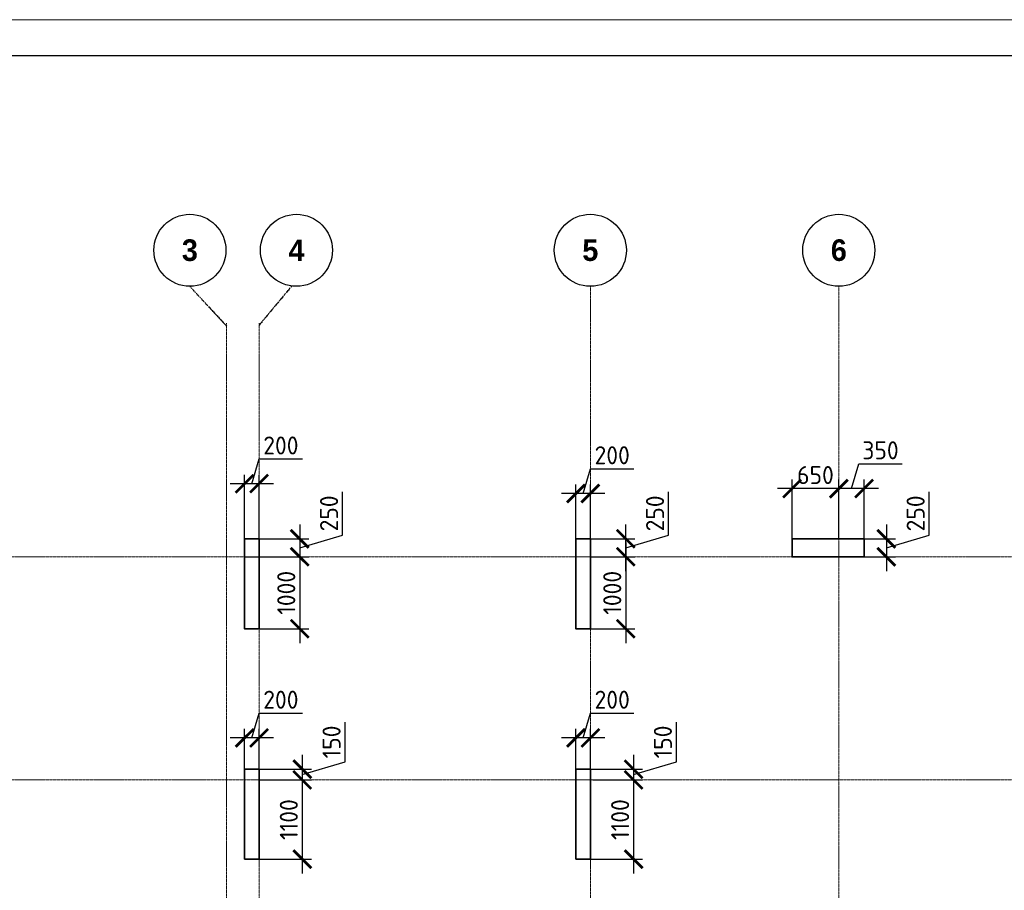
# Model space of a CAD drawing. Header units: millimetres. Extents: x 369815 to 1481759, y -423071 to -27917.
# Tile 33 of 256: x 449869 to 463539, y -300973 to -288878. Entities that reach past the tile are written whole.
import ezdxf

# ---------------------------------------------------------------- set-up
doc = ezdxf.new("R2010")
doc.units = ezdxf.units.MM
doc.linetypes.add('______5', pattern=[1100, 800, -100, 100, -100])
doc.linetypes.add('осевая', pattern=[50.8, 31.75, -6.35, 6.35, -6.35])
doc.layers.add('Колонна_ бетон', color=7, linetype='Continuous', lineweight=50, true_color=0xb4b496)
for name, color, linetype, lineweight in [('Оси', 40, '______5', 18), ('РАЗМЕРЫ', 1, 'Continuous', 9), ('ТОНКИЕ', 7, 'Continuous', 9)]:
    doc.layers.add(name, color=color, linetype=linetype, lineweight=lineweight)
doc.layers.add('ТОЛСТЫЕ_ОСНОВНЫЕ', color=6, linetype='Continuous')
doc.styles.add('Century Gothic', font='GOTHIC.TTF')
doc.styles.add('GOST-2.304_Type-B', font='GOST_Common.ttf')
doc.dimstyles.new('СПДС', dxfattribs={"dimscale": 100, "dimtxt": 2.5, "dimasz": 2.5, "dimexe": 1.25, "dimexo": 0, "dimtad": 1, "dimdec": 0, "dimtxsty": 'GOST-2.304_Type-B', "dimblk": 'ARCHTICK', "dimcen": 2.5, "dimdle": 2, "dimadec": 0, "dimazin": 2, "dimtfac": 0.75, "dimtdec": 0, "dimtmove": 1, "dimatfit": 3, "dimfxl": 1, "dimtolj": 1, "dimarcsym": 1})

# ---------------------------------------------------------------- blocks, each defined once
blk = doc.blocks.new('NSY101')
at = {"color": 0, "linetype": 'ByBlock', "lineweight": -2}
blk.add_circle((0, 0), 50, dxfattribs=at)
blk = doc.blocks.new('СЛОЖНЫЙ_ОБЪЕКТ_1')
at = {"layer": 'Оси', "color": 16, "linetype": 'Continuous', "lineweight": 25, "transparency": 33554687, "xscale": 9.999999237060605, "yscale": 9.999999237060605, "zscale": 9.999999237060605}
blk.add_blockref('NSY101', (18063, -989), dxfattribs=at)
at = {"layer": 'Оси', "color": 16, "linetype": 'Continuous', "lineweight": 25, "transparency": 33554687, "insert": (18063, -989), "char_height": 300, "width": 385, "attachment_point": 5, "style": 'Century Gothic'}
blk.add_mtext('\\A1;{\\fCentury Gothic|i0|b1;\\H300.000000;\\W1.000000;\\C16;5}\\P', dxfattribs=at)
blk = doc.blocks.new('СЛОЖНЫЙ_ОБЪЕКТ_2')
at = {"layer": 'Оси', "color": 16, "linetype": 'Continuous', "lineweight": 25, "transparency": 33554687, "xscale": 9.999999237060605, "yscale": 9.999999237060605, "zscale": 9.999999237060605}
blk.add_blockref('NSY101', (21513, -989), dxfattribs=at)
at = {"layer": 'Оси', "color": 16, "linetype": 'Continuous', "lineweight": 25, "transparency": 33554687, "insert": (21513, -989), "char_height": 300, "width": 385, "attachment_point": 5, "style": 'Century Gothic'}
blk.add_mtext('\\A1;{\\fCentury Gothic|i0|b1;\\H300.000000;\\W1.000000;\\C16;6}\\P', dxfattribs=at)
blk = doc.blocks.new('СЛОЖНЫЙ_ОБЪЕКТ_44')
at = {"layer": 'Оси', "color": 16, "linetype": 'Continuous', "lineweight": 25, "transparency": 33554687, "xscale": 9.999999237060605, "yscale": 9.999999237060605, "zscale": 9.999999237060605}
blk.add_blockref('NSY101', (12503, -989), dxfattribs=at)
at = {"layer": 'Оси', "color": 16, "linetype": 'Continuous', "lineweight": 25, "transparency": 33554687, "insert": (12503, -989), "char_height": 300, "width": 385, "attachment_point": 5, "style": 'Century Gothic'}
blk.add_mtext('\\A1;{\\fCentury Gothic|i0|b1;\\H300.000000;\\W1.000000;\\C16;3}\\P', dxfattribs=at)
blk = doc.blocks.new('СЛОЖНЫЙ_ОБЪЕКТ_45')
at = {"layer": 'Оси', "color": 16, "linetype": 'Continuous', "lineweight": 25, "transparency": 33554687, "xscale": 9.999999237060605, "yscale": 9.999999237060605, "zscale": 9.999999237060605}
blk.add_blockref('NSY101', (13983, -989), dxfattribs=at)
at = {"layer": 'Оси', "color": 16, "linetype": 'Continuous', "lineweight": 25, "transparency": 33554687, "insert": (13983, -989), "char_height": 300, "width": 385, "attachment_point": 5, "style": 'Century Gothic'}
blk.add_mtext('\\A1;{\\fCentury Gothic|i0|b1;\\H300.000000;\\W1.000000;\\C16;4}\\P', dxfattribs=at)
blk = doc.blocks.new('оси2')
at = {"layer": 'Оси', "color": 16, "linetype": 'осевая', "lineweight": 25, "ltscale": 0.5, "transparency": 33554687}
for p, q in [((991435, 5465.4), (991945.5, 4911.3)), ((992845, 5465.4), (992395.5, 4924.1))]:
    blk.add_line(p, q, dxfattribs=at)
at = {"layer": 'Оси', "color": 16, "linetype": 'осевая', "lineweight": 0, "ltscale": 0.5, "transparency": 33554687}
for p, q in [((996995.5, 5465.4), (996995.5, -20739.3)), ((1000445.5, 5465.4), (1000445.5, -20739.3)), ((991945.5, 4955.2), (991945.5, -20287.7)), ((992395.5, 4955.2), (992395.5, -20293.6)), ((979200, 1707.1), (1032582.1, 1707.1)), ((979200, -1392.9), (1032582.1, -1392.9))]:
    blk.add_line(p, q, dxfattribs=at)
at = {"layer": 'Оси', "color": 16, "linetype": 'Continuous', "lineweight": 25, "transparency": 33554687}
for name in ['СЛОЖНЫЙ_ОБЪЕКТ_44', 'СЛОЖНЫЙ_ОБЪЕКТ_45', 'СЛОЖНЫЙ_ОБЪЕКТ_1', 'СЛОЖНЫЙ_ОБЪЕКТ_2']:
    blk.add_blockref(name, (978932, 6954.9), dxfattribs=at)
blk = doc.blocks.new('_ArchTick')
at = {"color": 0, "linetype": 'ByBlock', "const_width": 0.15}
blk.add_lwpolyline([(-0.5, -0.5), (0.5, 0.5)], dxfattribs=at)
blk = doc.blocks.new('*D1412')
at = {"layer": 'DEFPOINTS', "color": 0, "transparency": 16777216}
for p in [(452992, -298856), (452992, -299340), (453192, -299340)]:
    blk.add_point(p, dxfattribs=at)
at = {"layer": 'РАЗМЕРЫ', "color": 0, "lineweight": -2, "transparency": 16777216}
for p, q in [((453092, -298856), (453195, -298512)), ((453195, -298512), (453795, -298512)), ((452992, -299340), (452992, -298731)), ((453192, -299340), (453192, -298731)), ((453392, -298856), (452792, -298856))]:
    blk.add_line(p, q, dxfattribs=at)
at = {"layer": 'РАЗМЕРЫ', "color": 0, "lineweight": -2, "transparency": 16777216, "xscale": 250, "yscale": 250, "zscale": 250, "rotation": 180}
blk.add_blockref('_ArchTick', (452992, -298856), dxfattribs=at)
at = {"layer": 'РАЗМЕРЫ', "color": 0, "lineweight": -2, "transparency": 16777216, "xscale": 250, "yscale": 250, "zscale": 250}
blk.add_blockref('_ArchTick', (453192, -298856), dxfattribs=at)
at = {"layer": 'РАЗМЕРЫ', "color": 0, "transparency": 16777216, "insert": (453495, -298325), "char_height": 250, "attachment_point": 5, "style": 'GOST-2.304_Type-B'}
blk.add_mtext('\\A1;200', dxfattribs=at)
blk = doc.blocks.new('*D1413')
at = {"layer": 'DEFPOINTS', "color": 0, "transparency": 16777216}
for p in [(453119, -299290, -200), (453192, -299440, -560), (453793, -299440)]:
    blk.add_point(p, dxfattribs=at)
at = {"layer": 'РАЗМЕРЫ', "color": 0, "lineweight": -2, "transparency": 16777216}
for p, q in [((454386, -299187), (454386, -298637)), ((453793, -299090), (453793, -299640)), ((453793, -299365), (454386, -299187)), ((453119, -299290), (453918, -299290)), ((453192, -299440), (453918, -299440))]:
    blk.add_line(p, q, dxfattribs=at)
at = {"layer": 'РАЗМЕРЫ', "color": 0, "lineweight": -2, "transparency": 16777216, "xscale": 250, "yscale": 250, "zscale": 250}
for p, rotation in [((453793, -299290), 90), ((453793, -299440), 270)]:
    blk.add_blockref('_ArchTick', p, dxfattribs=dict(at, rotation=rotation))
at = {"layer": 'РАЗМЕРЫ', "color": 0, "transparency": 16777216, "insert": (454199, -298912), "char_height": 250, "attachment_point": 5, "rotation": 90, "style": 'GOST-2.304_Type-B'}
blk.add_mtext('\\A1;150', dxfattribs=at)
blk = doc.blocks.new('*D1414')
at = {"layer": 'DEFPOINTS', "color": 0, "transparency": 16777216}
for p in [(453420, -299440), (453092, -300540, -200), (453793, -300540)]:
    blk.add_point(p, dxfattribs=at)
at = {"layer": 'РАЗМЕРЫ', "color": 0, "lineweight": -2, "transparency": 16777216}
for p, q in [((453793, -299240), (453793, -300740)), ((453420, -299440), (453918, -299440)), ((453092, -300540), (453918, -300540))]:
    blk.add_line(p, q, dxfattribs=at)
at = {"layer": 'РАЗМЕРЫ', "color": 0, "lineweight": -2, "transparency": 16777216, "xscale": 250, "yscale": 250, "zscale": 250}
for p, rotation in [((453793, -299440), 90), ((453793, -300540), 270)]:
    blk.add_blockref('_ArchTick', p, dxfattribs=dict(at, rotation=rotation))
at = {"layer": 'РАЗМЕРЫ', "color": 0, "transparency": 16777216, "insert": (453605, -299990), "char_height": 250, "attachment_point": 5, "rotation": 90, "style": 'GOST-2.304_Type-B'}
blk.add_mtext('\\A1;1100', dxfattribs=at)
blk = doc.blocks.new('*D1415')
at = {"layer": 'DEFPOINTS', "color": 0, "transparency": 16777216}
for p in [(457592, -298856), (457592, -299340), (457792, -299340)]:
    blk.add_point(p, dxfattribs=at)
at = {"layer": 'РАЗМЕРЫ', "color": 0, "lineweight": -2, "transparency": 16777216}
for p, q in [((457692, -298856), (457795, -298512)), ((457795, -298512), (458395, -298512)), ((457592, -299340), (457592, -298731)), ((457792, -299340), (457792, -298731)), ((457992, -298856), (457392, -298856))]:
    blk.add_line(p, q, dxfattribs=at)
at = {"layer": 'РАЗМЕРЫ', "color": 0, "lineweight": -2, "transparency": 16777216, "xscale": 250, "yscale": 250, "zscale": 250, "rotation": 180}
blk.add_blockref('_ArchTick', (457592, -298856), dxfattribs=at)
at = {"layer": 'РАЗМЕРЫ', "color": 0, "lineweight": -2, "transparency": 16777216, "xscale": 250, "yscale": 250, "zscale": 250}
blk.add_blockref('_ArchTick', (457792, -298856), dxfattribs=at)
at = {"layer": 'РАЗМЕРЫ', "color": 0, "transparency": 16777216, "insert": (458095, -298325), "char_height": 250, "attachment_point": 5, "style": 'GOST-2.304_Type-B'}
blk.add_mtext('\\A1;200', dxfattribs=at)
blk = doc.blocks.new('*D1416')
at = {"layer": 'DEFPOINTS', "color": 0, "transparency": 16777216}
for p in [(457692, -299290, -200), (457825, -299440, -560), (458392, -299440)]:
    blk.add_point(p, dxfattribs=at)
at = {"layer": 'РАЗМЕРЫ', "color": 0, "lineweight": -2, "transparency": 16777216}
for p, q in [((458986, -299187), (458986, -298637)), ((458392, -299090), (458392, -299640)), ((458392, -299365), (458986, -299187)), ((457692, -299290), (458517, -299290)), ((457825, -299440), (458517, -299440))]:
    blk.add_line(p, q, dxfattribs=at)
at = {"layer": 'РАЗМЕРЫ', "color": 0, "lineweight": -2, "transparency": 16777216, "xscale": 250, "yscale": 250, "zscale": 250}
for p, rotation in [((458392, -299290), 90), ((458392, -299440), 270)]:
    blk.add_blockref('_ArchTick', p, dxfattribs=dict(at, rotation=rotation))
at = {"layer": 'РАЗМЕРЫ', "color": 0, "transparency": 16777216, "insert": (458799, -298912), "char_height": 250, "attachment_point": 5, "rotation": 90, "style": 'GOST-2.304_Type-B'}
blk.add_mtext('\\A1;150', dxfattribs=at)
blk = doc.blocks.new('*D1417')
at = {"layer": 'DEFPOINTS', "color": 0, "transparency": 16777216}
for p in [(458020, -299440, -560), (457692, -300540, -200), (458392, -300540)]:
    blk.add_point(p, dxfattribs=at)
at = {"layer": 'РАЗМЕРЫ', "color": 0, "lineweight": -2, "transparency": 16777216}
for p, q in [((458392, -299240), (458392, -300740)), ((458020, -299440), (458517, -299440)), ((457692, -300540), (458517, -300540))]:
    blk.add_line(p, q, dxfattribs=at)
at = {"layer": 'РАЗМЕРЫ', "color": 0, "lineweight": -2, "transparency": 16777216, "xscale": 250, "yscale": 250, "zscale": 250}
for p, rotation in [((458392, -299440), 90), ((458392, -300540), 270)]:
    blk.add_blockref('_ArchTick', p, dxfattribs=dict(at, rotation=rotation))
at = {"layer": 'РАЗМЕРЫ', "color": 0, "transparency": 16777216, "insert": (458205, -299990), "char_height": 250, "attachment_point": 5, "rotation": 90, "style": 'GOST-2.304_Type-B'}
blk.add_mtext('\\A1;1100', dxfattribs=at)
blk = doc.blocks.new('*D1604')
at = {"layer": 'DEFPOINTS', "color": 0, "transparency": 16777216}
for p in [(452992, -295324), (452992, -296090, -560), (453192, -296090, -560)]:
    blk.add_point(p, dxfattribs=at)
at = {"layer": 'РАЗМЕРЫ', "color": 0, "lineweight": -2, "transparency": 16777216}
for p, q in [((453092, -295324), (453195, -294980)), ((453195, -294980), (453795, -294980)), ((452992, -296090), (452992, -295199)), ((453192, -296090), (453192, -295199)), ((453392, -295324), (452792, -295324))]:
    blk.add_line(p, q, dxfattribs=at)
at = {"layer": 'РАЗМЕРЫ', "color": 0, "lineweight": -2, "transparency": 16777216, "xscale": 250, "yscale": 250, "zscale": 250, "rotation": 180}
blk.add_blockref('_ArchTick', (452992, -295324), dxfattribs=at)
at = {"layer": 'РАЗМЕРЫ', "color": 0, "lineweight": -2, "transparency": 16777216, "xscale": 250, "yscale": 250, "zscale": 250}
blk.add_blockref('_ArchTick', (453192, -295324), dxfattribs=at)
at = {"layer": 'РАЗМЕРЫ', "color": 0, "transparency": 16777216, "insert": (453495, -294793), "char_height": 250, "attachment_point": 5, "style": 'GOST-2.304_Type-B'}
blk.add_mtext('\\A1;200', dxfattribs=at)
blk = doc.blocks.new('*D1605')
at = {"layer": 'DEFPOINTS', "color": 0, "transparency": 16777216}
for p in [(453192, -296090, -560), (452992, -296340, -560), (453757, -296340)]:
    blk.add_point(p, dxfattribs=at)
at = {"layer": 'РАЗМЕРЫ', "color": 0, "lineweight": -2, "transparency": 16777216}
for p, q in [((454351, -296037), (454351, -295437)), ((453757, -295890), (453757, -296540)), ((453192, -296090), (453882, -296090)), ((453757, -296215), (454351, -296037)), ((452992, -296340), (453882, -296340))]:
    blk.add_line(p, q, dxfattribs=at)
at = {"layer": 'РАЗМЕРЫ', "color": 0, "lineweight": -2, "transparency": 16777216, "xscale": 250, "yscale": 250, "zscale": 250}
for p, rotation in [((453757, -296090), 90), ((453757, -296340), 270)]:
    blk.add_blockref('_ArchTick', p, dxfattribs=dict(at, rotation=rotation))
at = {"layer": 'РАЗМЕРЫ', "color": 0, "transparency": 16777216, "insert": (454164, -295737), "char_height": 250, "attachment_point": 5, "rotation": 90, "style": 'GOST-2.304_Type-B'}
blk.add_mtext('\\A1;250', dxfattribs=at)
blk = doc.blocks.new('*D1606')
at = {"layer": 'DEFPOINTS', "color": 0, "transparency": 16777216}
for p in [(453300, -296340), (453192, -297340, -560), (453757, -297340)]:
    blk.add_point(p, dxfattribs=at)
at = {"layer": 'РАЗМЕРЫ', "color": 0, "lineweight": -2, "transparency": 16777216}
for p, q in [((453757, -296140), (453757, -297540)), ((453300, -296340), (453882, -296340)), ((453192, -297340), (453882, -297340))]:
    blk.add_line(p, q, dxfattribs=at)
at = {"layer": 'РАЗМЕРЫ', "color": 0, "lineweight": -2, "transparency": 16777216, "xscale": 250, "yscale": 250, "zscale": 250}
for p, rotation in [((453757, -296340), 90), ((453757, -297340), 270)]:
    blk.add_blockref('_ArchTick', p, dxfattribs=dict(at, rotation=rotation))
at = {"layer": 'РАЗМЕРЫ', "color": 0, "transparency": 16777216, "insert": (453570, -296840), "char_height": 250, "attachment_point": 5, "rotation": 90, "style": 'GOST-2.304_Type-B'}
blk.add_mtext('\\A1;1000', dxfattribs=at)
blk = doc.blocks.new('*D1607')
at = {"layer": 'DEFPOINTS', "color": 0, "transparency": 16777216}
for p in [(457792, -296090, -560), (458284, -296090), (457792, -296340, -560)]:
    blk.add_point(p, dxfattribs=at)
at = {"layer": 'РАЗМЕРЫ', "color": 0, "lineweight": -2, "transparency": 16777216}
for p, q in [((458878, -296037), (458878, -295437)), ((458284, -296540), (458284, -295890)), ((457792, -296090), (458409, -296090)), ((458284, -296215), (458878, -296037)), ((457792, -296340), (458409, -296340))]:
    blk.add_line(p, q, dxfattribs=at)
at = {"layer": 'РАЗМЕРЫ', "color": 0, "lineweight": -2, "transparency": 16777216, "xscale": 250, "yscale": 250, "zscale": 250}
for p, rotation in [((458284, -296090), 90), ((458284, -296340), 270)]:
    blk.add_blockref('_ArchTick', p, dxfattribs=dict(at, rotation=rotation))
at = {"layer": 'РАЗМЕРЫ', "color": 0, "transparency": 16777216, "insert": (458690, -295737), "char_height": 250, "attachment_point": 5, "rotation": 90, "style": 'GOST-2.304_Type-B'}
blk.add_mtext('\\A1;250', dxfattribs=at)
blk = doc.blocks.new('*D1608')
at = {"layer": 'DEFPOINTS', "color": 0, "transparency": 16777216}
for p in [(457865, -296340, -560), (457792, -297340, -560), (458284, -297340)]:
    blk.add_point(p, dxfattribs=at)
at = {"layer": 'РАЗМЕРЫ', "color": 0, "lineweight": -2, "transparency": 16777216}
for p, q in [((458284, -296140), (458284, -297540)), ((457865, -296340), (458409, -296340)), ((457792, -297340), (458409, -297340))]:
    blk.add_line(p, q, dxfattribs=at)
at = {"layer": 'РАЗМЕРЫ', "color": 0, "lineweight": -2, "transparency": 16777216, "xscale": 250, "yscale": 250, "zscale": 250}
for p, rotation in [((458284, -296340), 90), ((458284, -297340), 270)]:
    blk.add_blockref('_ArchTick', p, dxfattribs=dict(at, rotation=rotation))
at = {"layer": 'РАЗМЕРЫ', "color": 0, "transparency": 16777216, "insert": (458096, -296840), "char_height": 250, "attachment_point": 5, "rotation": 90, "style": 'GOST-2.304_Type-B'}
blk.add_mtext('\\A1;1000', dxfattribs=at)
blk = doc.blocks.new('*D1609')
at = {"layer": 'DEFPOINTS', "color": 0, "transparency": 16777216}
for p in [(457592, -295460), (457592, -296090, -560), (457792, -296090)]:
    blk.add_point(p, dxfattribs=at)
at = {"layer": 'РАЗМЕРЫ', "color": 0, "lineweight": -2, "transparency": 16777216}
for p, q in [((457692, -295460), (457795, -295116)), ((457795, -295116), (458395, -295116)), ((457592, -296090), (457592, -295335)), ((457792, -296090), (457792, -295335)), ((457992, -295460), (457392, -295460))]:
    blk.add_line(p, q, dxfattribs=at)
at = {"layer": 'РАЗМЕРЫ', "color": 0, "lineweight": -2, "transparency": 16777216, "xscale": 250, "yscale": 250, "zscale": 250, "rotation": 180}
blk.add_blockref('_ArchTick', (457592, -295460), dxfattribs=at)
at = {"layer": 'РАЗМЕРЫ', "color": 0, "lineweight": -2, "transparency": 16777216, "xscale": 250, "yscale": 250, "zscale": 250}
blk.add_blockref('_ArchTick', (457792, -295460), dxfattribs=at)
at = {"layer": 'РАЗМЕРЫ', "color": 0, "transparency": 16777216, "insert": (458095, -294929), "char_height": 250, "attachment_point": 5, "style": 'GOST-2.304_Type-B'}
blk.add_mtext('\\A1;200', dxfattribs=at)
blk = doc.blocks.new('*D1610')
at = {"layer": 'DEFPOINTS', "color": 0, "transparency": 16777216}
for p in [(461242, -295392), (461242, -295872, -560), (461592, -296090, -360)]:
    blk.add_point(p, dxfattribs=at)
at = {"layer": 'РАЗМЕРЫ', "color": 0, "lineweight": -2, "transparency": 16777216}
for p, q in [((461417, -295392), (461520, -295048)), ((461520, -295048), (462120, -295048)), ((461242, -295872), (461242, -295267)), ((461592, -296090), (461592, -295267)), ((461792, -295392), (461042, -295392))]:
    blk.add_line(p, q, dxfattribs=at)
at = {"layer": 'РАЗМЕРЫ', "color": 0, "lineweight": -2, "transparency": 16777216, "xscale": 250, "yscale": 250, "zscale": 250, "rotation": 180}
blk.add_blockref('_ArchTick', (461242, -295392), dxfattribs=at)
at = {"layer": 'РАЗМЕРЫ', "color": 0, "lineweight": -2, "transparency": 16777216, "xscale": 250, "yscale": 250, "zscale": 250}
blk.add_blockref('_ArchTick', (461592, -295392), dxfattribs=at)
at = {"layer": 'РАЗМЕРЫ', "color": 0, "transparency": 16777216, "insert": (461820, -294860), "char_height": 250, "attachment_point": 5, "style": 'GOST-2.304_Type-B'}
blk.add_mtext('\\A1;350', dxfattribs=at)
blk = doc.blocks.new('*D1611')
at = {"layer": 'DEFPOINTS', "color": 0, "transparency": 16777216}
for p in [(460592, -295392), (460592, -296090, -360), (461242, -296090, -360)]:
    blk.add_point(p, dxfattribs=at)
at = {"layer": 'РАЗМЕРЫ', "color": 0, "lineweight": -2, "transparency": 16777216}
for p, q in [((460592, -296090), (460592, -295267)), ((461242, -296090), (461242, -295267)), ((461442, -295392), (460392, -295392))]:
    blk.add_line(p, q, dxfattribs=at)
at = {"layer": 'РАЗМЕРЫ', "color": 0, "lineweight": -2, "transparency": 16777216, "xscale": 250, "yscale": 250, "zscale": 250, "rotation": 180}
blk.add_blockref('_ArchTick', (460592, -295392), dxfattribs=at)
at = {"layer": 'РАЗМЕРЫ', "color": 0, "lineweight": -2, "transparency": 16777216, "xscale": 250, "yscale": 250, "zscale": 250}
blk.add_blockref('_ArchTick', (461242, -295392), dxfattribs=at)
at = {"layer": 'РАЗМЕРЫ', "color": 0, "transparency": 16777216, "insert": (460917, -295204), "char_height": 250, "attachment_point": 5, "style": 'GOST-2.304_Type-B'}
blk.add_mtext('\\A1;650', dxfattribs=at)
blk = doc.blocks.new('*D1612')
at = {"layer": 'DEFPOINTS', "color": 0, "transparency": 16777216}
for p in [(461592, -296090, -560), (461592, -296340, -360), (461902, -296340)]:
    blk.add_point(p, dxfattribs=at)
at = {"layer": 'РАЗМЕРЫ', "color": 0, "lineweight": -2, "transparency": 16777216}
for p, q in [((462495, -296037), (462495, -295437)), ((461902, -295890), (461902, -296540)), ((461592, -296090), (462027, -296090)), ((461902, -296215), (462495, -296037)), ((461592, -296340), (462027, -296340))]:
    blk.add_line(p, q, dxfattribs=at)
at = {"layer": 'РАЗМЕРЫ', "color": 0, "lineweight": -2, "transparency": 16777216, "xscale": 250, "yscale": 250, "zscale": 250}
for p, rotation in [((461902, -296090), 90), ((461902, -296340), 270)]:
    blk.add_blockref('_ArchTick', p, dxfattribs=dict(at, rotation=rotation))
at = {"layer": 'РАЗМЕРЫ', "color": 0, "transparency": 16777216, "insert": (462308, -295737), "char_height": 250, "attachment_point": 5, "rotation": 90, "style": 'GOST-2.304_Type-B'}
blk.add_mtext('\\A1;250', dxfattribs=at)
blk = doc.blocks.new('*U133')
at = {"layer": 'ТОЛСТЫЕ_ОСНОВНЫЕ', "color": 6}
blk.add_lwpolyline([(20, 5), (589, 5), (589, 415), (20, 415)], close=True, dxfattribs=at)
at = {"layer": 'ТОНКИЕ'}
blk.add_lwpolyline([(0, 0), (594, 0), (594, 420), (0, 420)], close=True, dxfattribs=at)

msp = doc.modelspace()

# ---------------------------------------------------------------- linework, layer by layer
at = {"layer": 'Колонна_ бетон', "color": 180, "linetype": 'Continuous', "lineweight": 35, "transparency": 33554687}
for p, q in [((453191.9, -299290.3, -200), (452991.9, -299290.3, -200)), ((452991.9, -299290.3, -200), (452991.9, -300540.3, -200)), ((453191.9, -300540.3, -200), (453191.9, -299290.3, -200)), ((457591.9, -300540.3, -200), (457591.9, -299290.3, -200)), ((457791.9, -299290.3, -200), (457591.9, -299290.3, -200)), ((457791.9, -299290.3, -200), (457791.9, -300540.3, -200)), ((452991.9, -300540.3, -200), (453191.9, -300540.3, -200)), ((457591.9, -300540.3, -200), (457791.9, -300540.3, -200))]:
    msp.add_line(p, q, dxfattribs=at)
for points, elevation in [([(452992, -296090.3), (453192, -296090.3), (453192, -297340.3), (452992, -297340.3)], -560), ([(457592, -296090.3), (457792, -296090.3), (457792, -297340.3), (457592, -297340.3)], -560), ([(460591.9, -296090.3), (461591.9, -296090.3), (461591.9, -296340.3), (460591.9, -296340.3)], -360), ([(460592, -296090.3), (461592, -296090.3), (461592, -296340.3), (460592, -296340.3)], -560)]:
    msp.add_lwpolyline(points, close=True, dxfattribs=dict(at, elevation=elevation))

# ---------------------------------------------------------------- block references
at = {"xscale": 100, "yscale": 100, "zscale": 100}
msp.add_blockref('*U133', (436520.8, -330877.6, 3100), dxfattribs=at)
at = {"layer": 'РАЗМЕРЫ'}
msp.add_blockref('оси2', (-539203.5, -298047.4, -560), dxfattribs=at)

# ---------------------------------------------------------------- dimensions: what is measured, and where the dimension line sits
at = {"layer": 'РАЗМЕРЫ', "color": 146}
for base, p1, p2, picture, middle in [((452992, -295324), (453192, -296090.3, -560), (452992, -296090.3, -560), '*D1604', (453257.6, -294792.7)), ((461242, -295391.7), (461591.9, -296090.3, -360), (461242, -295872.4, -560), '*D1610', (461582.6, -294860.4)), ((457592, -295460), (457792, -296090.3), (457592, -296090.3, -560), '*D1609', (457857.6, -294928.8)), ((460591.9, -295391.7), (461242, -296090.3, -360), (460591.9, -296090.3, -360), '*D1611', (460916.9, -295204.2))]:
    dim = msp.add_linear_dim(base=base, p1=p1, p2=p2, dimstyle='СПДС', dxfattribs=at)
    dim.commit()
    dim.dimension.update_dxf_attribs({"geometry": picture, "text_midpoint": middle})
for base, p1, p2, picture, middle in [((453757.4, -296340.3), (453192, -296090.3, -560), (452992, -296340.3, -560), '*D1605', (454163.6, -295974.7)), ((458284, -296090.3), (457792, -296340.3, -560), (457792, -296090.3, -560), '*D1607', (458690.2, -295974.7)), ((461901.7, -296340.3), (461592, -296090.3, -560), (461592, -296340.3, -360), '*D1612', (462308, -295974.7)), ((453757.4, -297340.3), (453299.6, -296340.3), (453192, -297340.3, -560), '*D1606', (453569.9, -296840.3)), ((458284, -297340.3), (457865.3, -296340.3, -560), (457792, -297340.3, -560), '*D1608', (458096.5, -296840.3))]:
    dim = msp.add_linear_dim(base=base, p1=p1, p2=p2, angle=90, dimstyle='СПДС', dxfattribs=at)
    dim.commit()
    dim.dimension.update_dxf_attribs({"geometry": picture, "text_midpoint": middle})
at = {"layer": 'РАЗМЕРЫ', "color": 146, "true_color": 0x006272}
for base, p1, p2, picture, middle in [((452992, -298856), (453192, -299340.3), (452992, -299340.3), '*D1412', (453257.6, -298324.7)), ((457591.9, -298856), (457791.9, -299340.3), (457591.9, -299340.3), '*D1415', (457857.5, -298324.7))]:
    dim = msp.add_linear_dim(base=base, p1=p1, p2=p2, dimstyle='СПДС', override={"dimtofl": 0}, dxfattribs=at)
    dim.commit()
    dim.dimension.update_dxf_attribs({"geometry": picture, "text_midpoint": middle})
for base, p1, p2, picture, middle in [((453792.6, -299440.3), (453119.1, -299290.3, -200), (453192, -299440.3, -560), '*D1413', (454198.9, -299124.7)), ((458392.5, -299440.3), (457691.9, -299290.3, -200), (457825.2, -299440.3, -560), '*D1416', (458798.7, -299124.7)), ((453792.6, -300540.3), (453420.1, -299440.3), (453092, -300540.3, -200), '*D1414', (453605.1, -299990.3)), ((458392.5, -300540.3), (458020, -299440.3, -560), (457691.9, -300540.3, -200), '*D1417', (458205, -299990.3))]:
    dim = msp.add_linear_dim(base=base, p1=p1, p2=p2, angle=90, dimstyle='СПДС', override={"dimtofl": 0}, dxfattribs=at)
    dim.commit()
    dim.dimension.update_dxf_attribs({"geometry": picture, "text_midpoint": middle})

doc.saveas('drawing.dxf')
